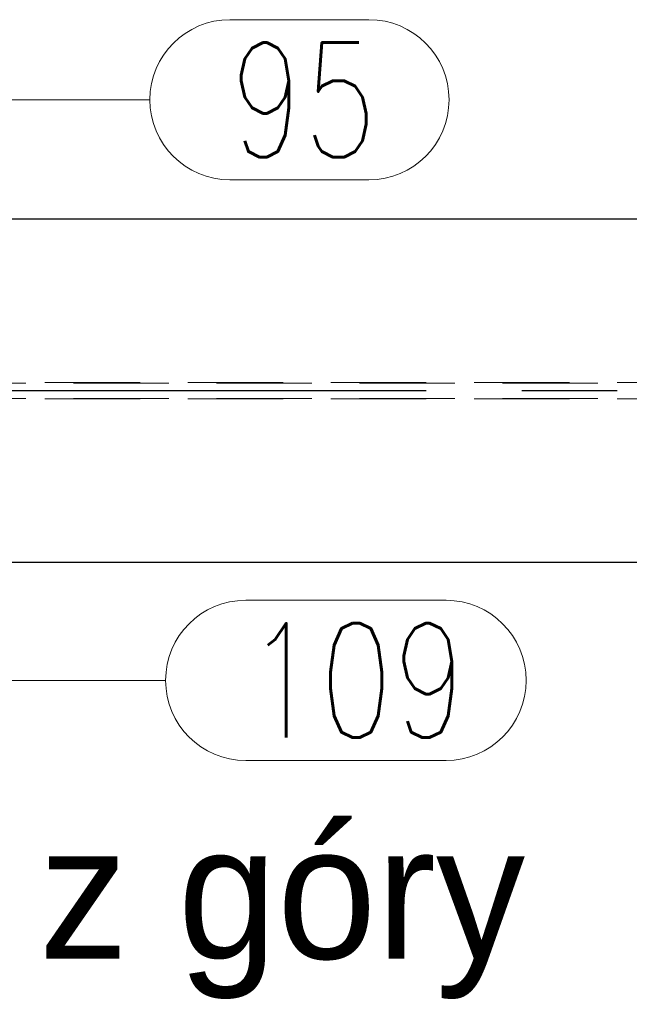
# Model space of a CAD drawing. Header units: millimetres. Extents: x 3526 to 4380, y 11541 to 12002.
# Tile 43 of 127: x 3590 to 3606, y 11842 to 11868. Entities that reach past the tile are written whole.
import ezdxf

# ---------------------------------------------------------------- set-up
doc = ezdxf.new("R2010")
doc.units = ezdxf.units.MM
doc.header["$LTSCALE"] = 10
doc.linetypes.add('HIDDEN', pattern=[0.375, 0.25, -0.125])
doc.linetypes.add('MITTE', pattern=[2, 1.25, -0.25, 0.25, -0.25])
for name, color, linetype, lineweight in [('PS_Hidden', 2, 'HIDDEN', 9), ('PS_Pos', 1, 'Continuous', 15), ('PS_SOLID', 7, 'Continuous', 30)]:
    doc.layers.add(name, color=color, linetype=linetype, lineweight=lineweight)
doc.layers.add('PS_MID', color=5, linetype='MITTE')
doc.layers.add('PS_SHAPE', color=3, linetype='Continuous')
doc.styles.add('simplex', font='simplex.shx', dxfattribs={"width": 0.75})

# ---------------------------------------------------------------- blocks, each defined once
blk = doc.blocks.new('*X313')
at = {"layer": 'PS_Hidden', "color": 2, "linetype": 'HIDDEN'}
for p, q in [((3660.459, 11858.1), (3577.024, 11858.1)), ((3649.959, 11858.085), (3584.426, 11858.085)), ((3660.459, 11857.67), (3577.024, 11857.67)), ((3649.959, 11857.685), (3584.426, 11857.685))]:
    blk.add_line(p, q, dxfattribs=at)
at = {"layer": 'PS_MID', "color": 5, "linetype": 'MITTE'}
blk.add_line((3660.459, 11857.885), (3574.452, 11857.885), dxfattribs=at)
at = {"layer": 'PS_SOLID', "color": 7, "linetype": 'Continuous'}
for p, q in [((3660.459, 11862.385), (3576.952, 11862.385)), ((3660.459, 11853.385), (3576.952, 11853.385))]:
    blk.add_line(p, q, dxfattribs=at)
blk = doc.blocks.new('*X329')
at = {"color": 1}
for p, q in [((3582.426, 11857.885), (3588.625, 11850.294)), ((3595.725, 11852.394), (3600.975, 11852.394)), ((3588.625, 11850.294), (3593.625, 11850.294)), ((3595.725, 11848.194), (3600.975, 11848.194))]:
    blk.add_line(p, q, dxfattribs=at)
for centre, start, end in [((3595.725, 11850.294), 90, 270), ((3600.975, 11850.294), 270, 90)]:
    blk.add_arc(centre, 2.1, start, end, dxfattribs=at)
at = {"color": 2, "style": 'simplex', "width": 0.75}
blk.add_text('109', height=3, dxfattribs=at).set_placement((3595.725, 11848.794))
blk = doc.blocks.new('*X331')
at = {"color": 1}
for p, q in [((3595.312, 11867.611), (3598.955, 11867.611)), ((3584.676, 11857.885), (3588.212, 11865.511)), ((3588.212, 11865.511), (3593.212, 11865.511)), ((3595.312, 11863.411), (3598.955, 11863.411))]:
    blk.add_line(p, q, dxfattribs=at)
for centre, start, end in [((3595.312, 11865.511), 90, 270), ((3598.955, 11865.511), 270, 90)]:
    blk.add_arc(centre, 2.1, start, end, dxfattribs=at)
at = {"color": 2, "style": 'simplex', "width": 0.75}
blk.add_text('95', height=3, dxfattribs=at).set_placement((3595.312, 11864.011))
blk = doc.blocks.new('*X347')
at = {"color": 0}
blk.add_text('Widok z góry', height=3.5, dxfattribs=at).set_placement((3576, 11843))

msp = doc.modelspace()

# ---------------------------------------------------------------- block references
msp.add_blockref('*X347', (0, 0))
at = {"layer": 'PS_Pos'}
for name in ['*X331', '*X329']:
    msp.add_blockref(name, (0, 0), dxfattribs=at)
at = {"layer": 'PS_SHAPE'}
msp.add_blockref('*X313', (0, 0), dxfattribs=at)

doc.saveas('drawing.dxf')
